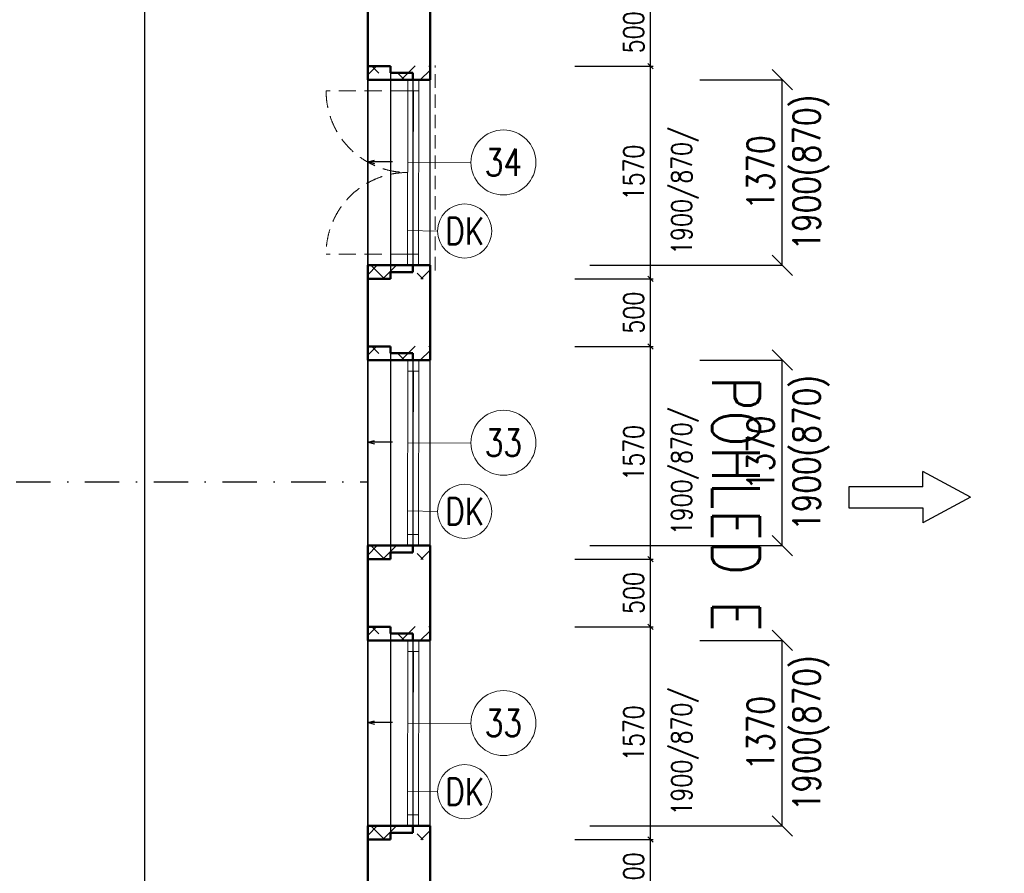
# Model space of a CAD drawing. Header units: millimetres. Extents: x -238874 to 551972, y -298952 to 658415.
# Tile 216 of 256: x 24538 to 31809, y 181151 to 187454. Entities that reach past the tile are written whole.
import ezdxf
from ezdxf.enums import TextEntityAlignment as Align

# ---------------------------------------------------------------- set-up
doc = ezdxf.new("R2010")
doc.units = ezdxf.units.MM
doc.header["$LTSCALE"] = 20
for name, pattern in [('DASHED', [0.75, 0.5, -0.25]), ('HIDDEN', [9.525, 6.35, -3.175]), ('ČERCHOVANÁ', [25.4, 12.7, -6.35, 0, -6.35])]:
    doc.linetypes.add(name, pattern=pattern)
for name, color, linetype in [('00_HEDVIKA _KRESBA', 1, 'Continuous'), ('KOTY', 8, 'Continuous'), ('OSYSTAVBA', 101, 'ČERCHOVANÁ')]:
    doc.layers.add(name, color=color, linetype=linetype)
doc.layers.add('00_HEDVIKA_DEMOLICE', color=2, linetype='Continuous', lineweight=30, transparency=0.3)
doc.layers.add('CKOKNA OTEVÍRÁNÍ', color=51, linetype='HIDDEN', lineweight=18, transparency=0.5)
for name, color, linetype, lineweight in [('00_HEDVIKA_OBRYS', 1, 'Continuous', 50), ('_00_HEDVIKA_pohledy', 1, 'Continuous', 25), ('CKBUBLINY', 1, 'Continuous', 18), ('CKBUBLINY DEMOLICE', 4, 'Continuous', 18), ('CKBUBLINY_POPIS', 3, 'Continuous', 25), ('CKKOTY', 3, 'Continuous', 18), ('CKOKNA', 30, 'Continuous', 18), ('CKSTENY_SRAF', 8, 'Continuous', 18), ('CKSYMBOLY', 21, 'Continuous', 25), ('CKTEXTY_MALE', 140, 'Continuous', 18), ('HEDVIKA_OKNA_PARAPET', 70, 'Continuous', 18), ('NOSNÉ', 8, 'Continuous', 50), ('PRUCHODY', 7, 'Continuous', 18)]:
    doc.layers.add(name, color=color, linetype=linetype, lineweight=lineweight)
doc.styles.add('SIMPLEX', font='SIMPLEX.shx', dxfattribs={"width": 0.8, "bigfont": 'CAD13.shx'})
doc.styles.get("Standard").update_dxf_attribs({"font": 'simplex.shx', "width": 0.8})
doc.dimstyles.new('CADKON', dxfattribs={"dimscale": 100, "dimtxt": 2, "dimasz": 1.5, "dimexe": 0, "dimexo": 2, "dimgap": 0.6, "dimtad": 1, "dimrnd": 1, "dimtxsty": 'Standard', "dimblk1": 'OBLIQUE', "dimblk2": 'OBLIQUE', "dimsah": 1, "dimcen": 2.5, "dimadec": 1, "dimazin": 2, "dimtfac": 1, "dimtix": 1, "dimtmove": 2, "dimatfit": 3, "dimldrblk": 'OPEN30', "dimfxl": 5, "dimtfill": 1, "dimtolj": 1, "dimarcsym": 0})
doc.dimstyles.new('CKA', dxfattribs={"dimtxt": 200, "dimasz": 40, "dimexe": 20, "dimexo": 0.2, "dimgap": 50, "dimtad": 1, "dimdec": 0, "dimrnd": 1, "dimzin": 0, "dimdsep": 46, "dimtxsty": 'Standard', "dimblk1": 'OBLIQUE', "dimblk2": 'OBLIQUE', "dimsah": 1, "dimcen": 0.09, "dimclrd": 253, "dimclre": 253, "dimclrt": 253, "dimadec": 0, "dimazin": 0, "dimtfac": 1, "dimtdec": 0, "dimtix": 1, "dimtmove": 2, "dimatfit": 3, "dimfxl": 1, "dimtolj": 1, "dimtzin": 0, "dimarcsym": 0})

# ---------------------------------------------------------------- blocks, each defined once
blk = doc.blocks.new('_OBLIQUE')
at = {"color": 0, "linetype": 'ByBlock'}
blk.add_line((-0.5, -0.5), (0.5, 0.5), dxfattribs=at)
blk = doc.blocks.new('*D1691')
at = {"layer": 'DEFPOINTS', "color": 0, "transparency": 16777216}
for p in [(27108, 206310.9), (25460.5, 178910.9), (27108, 178910.9)]:
    blk.add_point(p, dxfattribs=at)
at = {"layer": 'KOTY', "lineweight": -2, "transparency": 16777216}
for p, q in [((25460.5, 206310.9), (25460.5, 178910.9)), ((26727.2, 178910.9), (25440.5, 178910.9))]:
    blk.add_line(p, q, dxfattribs=at)
at = {"layer": 'KOTY', "lineweight": -2, "transparency": 16777216, "xscale": 40, "yscale": 40, "zscale": 40}
for p, rotation in [((25460.5, 206310.9), 90), ((25460.5, 178910.9), 270)]:
    blk.add_blockref('_OBLIQUE', p, dxfattribs=dict(at, rotation=rotation))
at = {"layer": 'KOTY', "transparency": 16777216, "insert": (25335.5, 192610.9), "char_height": 150, "attachment_point": 5, "rotation": 90, "style": 'SIMPLEX'}
blk.add_mtext('\\A1;27400', dxfattribs=at)
blk = doc.blocks.new('*D1780')
at = {"layer": 'DEFPOINTS', "color": 0, "transparency": 16777216}
for p in [(28603.9, 182970.9), (29196.4, 182970.9), (28552.5, 181400.9)]:
    blk.add_point(p, dxfattribs=at)
at = {"layer": 'KOTY', "lineweight": -2, "transparency": 16777216}
for p, q in [((28984.7, 182970.9), (29216.4, 182970.9)), ((29196.4, 181400.9), (29196.4, 182970.9))]:
    blk.add_line(p, q, dxfattribs=at)
at = {"layer": 'KOTY', "lineweight": -2, "transparency": 16777216, "xscale": 40, "yscale": 40, "zscale": 40}
for p, rotation in [((29196.4, 182970.9), 90), ((29196.4, 181400.9), 270)]:
    blk.add_blockref('_OBLIQUE', p, dxfattribs=dict(at, rotation=rotation))
at = {"layer": 'KOTY', "transparency": 16777216, "insert": (29071.4, 182185.9), "char_height": 150, "attachment_point": 5, "rotation": 90, "style": 'SIMPLEX'}
blk.add_mtext('\\A1;1570', dxfattribs=at)
blk = doc.blocks.new('*D1781')
at = {"layer": 'DEFPOINTS', "color": 0, "transparency": 16777216}
for p in [(28257.4, 181400.9), (29196.4, 181400.9), (28257.4, 180900.9)]:
    blk.add_point(p, dxfattribs=at)
at = {"layer": 'KOTY', "lineweight": -2, "transparency": 16777216}
for p, q in [((28638.1, 181400.9), (29216.4, 181400.9)), ((29196.4, 180900.9), (29196.4, 181400.9))]:
    blk.add_line(p, q, dxfattribs=at)
at = {"layer": 'KOTY', "lineweight": -2, "transparency": 16777216, "xscale": 40, "yscale": 40, "zscale": 40}
for p, rotation in [((29196.4, 181400.9), 90), ((29196.4, 180900.9), 270)]:
    blk.add_blockref('_OBLIQUE', p, dxfattribs=dict(at, rotation=rotation))
at = {"layer": 'KOTY', "transparency": 16777216, "insert": (29071.4, 181150.9), "char_height": 150, "attachment_point": 5, "rotation": 90, "style": 'SIMPLEX'}
blk.add_mtext('\\A1;500', dxfattribs=at)
blk = doc.blocks.new('*D1782')
at = {"layer": 'DEFPOINTS', "color": 0, "transparency": 16777216}
for p in [(28257.4, 183470.9), (29196.4, 183470.9), (28257.4, 182970.9)]:
    blk.add_point(p, dxfattribs=at)
at = {"layer": 'KOTY', "lineweight": -2, "transparency": 16777216}
for p, q in [((28638.1, 183470.9), (29216.4, 183470.9)), ((29196.4, 182970.9), (29196.4, 183470.9))]:
    blk.add_line(p, q, dxfattribs=at)
at = {"layer": 'KOTY', "lineweight": -2, "transparency": 16777216, "xscale": 40, "yscale": 40, "zscale": 40}
for p, rotation in [((29196.4, 183470.9), 90), ((29196.4, 182970.9), 270)]:
    blk.add_blockref('_OBLIQUE', p, dxfattribs=dict(at, rotation=rotation))
at = {"layer": 'KOTY', "transparency": 16777216, "insert": (29071.4, 183220.9), "char_height": 150, "attachment_point": 5, "rotation": 90, "style": 'SIMPLEX'}
blk.add_mtext('\\A1;500', dxfattribs=at)
blk = doc.blocks.new('*D1783')
at = {"layer": 'DEFPOINTS', "color": 0, "transparency": 16777216}
for p in [(28257.4, 185540.9), (29196.4, 185540.9), (28257.4, 185040.9)]:
    blk.add_point(p, dxfattribs=at)
at = {"layer": 'KOTY', "lineweight": -2, "transparency": 16777216}
for p, q in [((28638.1, 185540.9), (29216.4, 185540.9)), ((29196.4, 185040.9), (29196.4, 185540.9))]:
    blk.add_line(p, q, dxfattribs=at)
at = {"layer": 'KOTY', "lineweight": -2, "transparency": 16777216, "xscale": 40, "yscale": 40, "zscale": 40}
for p, rotation in [((29196.4, 185540.9), 90), ((29196.4, 185040.9), 270)]:
    blk.add_blockref('_OBLIQUE', p, dxfattribs=dict(at, rotation=rotation))
at = {"layer": 'KOTY', "transparency": 16777216, "insert": (29071.4, 185290.9), "char_height": 150, "attachment_point": 5, "rotation": 90, "style": 'SIMPLEX'}
blk.add_mtext('\\A1;500', dxfattribs=at)
blk = doc.blocks.new('*D1889')
at = {"layer": 'DEFPOINTS', "color": 0, "transparency": 16777216}
for p in [(28370.2, 187610.9), (29196.4, 187610.9), (28286.2, 187110.9)]:
    blk.add_point(p, dxfattribs=at)
at = {"layer": 'KOTY', "lineweight": -2, "transparency": 16777216}
for p, q in [((28750.9, 187610.9), (29216.4, 187610.9)), ((29196.4, 187110.9), (29196.4, 187610.9))]:
    blk.add_line(p, q, dxfattribs=at)
at = {"layer": 'KOTY', "lineweight": -2, "transparency": 16777216, "xscale": 40, "yscale": 40, "zscale": 40}
for p, rotation in [((29196.4, 187610.9), 90), ((29196.4, 187110.9), 270)]:
    blk.add_blockref('_OBLIQUE', p, dxfattribs=dict(at, rotation=rotation))
at = {"layer": 'KOTY', "transparency": 16777216, "insert": (29071.4, 187360.9), "char_height": 150, "attachment_point": 5, "rotation": 90, "style": 'SIMPLEX'}
blk.add_mtext('\\A1;500', dxfattribs=at)
blk = doc.blocks.new('*D3532')
at = {"layer": 'DEFPOINTS', "color": 0, "transparency": 16777216}
for p in [(28257.4, 182970.9), (29196.4, 182970.9), (28257.4, 181400.9)]:
    blk.add_point(p, dxfattribs=at)
at = {"layer": 'KOTY', "lineweight": -2, "transparency": 16777216}
for p, q in [((28638.1, 182970.9), (29216.4, 182970.9)), ((29196.4, 181400.9), (29196.4, 182970.9))]:
    blk.add_line(p, q, dxfattribs=at)
at = {"layer": 'KOTY', "lineweight": -2, "transparency": 16777216, "xscale": 40, "yscale": 40, "zscale": 40}
for p, rotation in [((29196.4, 182970.9), 90), ((29196.4, 181400.9), 270)]:
    blk.add_blockref('_OBLIQUE', p, dxfattribs=dict(at, rotation=rotation))
at = {"layer": 'KOTY', "transparency": 16777216, "insert": (29071.4, 182185.9), "char_height": 150, "attachment_point": 5, "rotation": 90, "style": 'SIMPLEX'}
blk.add_mtext('\\A1;1570', dxfattribs=at)
blk = doc.blocks.new('*D3533')
at = {"layer": 'DEFPOINTS', "color": 0, "transparency": 16777216}
for p in [(28257.4, 185040.9), (29196.4, 185040.9), (28257.4, 183470.9)]:
    blk.add_point(p, dxfattribs=at)
at = {"layer": 'KOTY', "lineweight": -2, "transparency": 16777216}
for p, q in [((28638.1, 185040.9), (29216.4, 185040.9)), ((29196.4, 183470.9), (29196.4, 185040.9))]:
    blk.add_line(p, q, dxfattribs=at)
at = {"layer": 'KOTY', "lineweight": -2, "transparency": 16777216, "xscale": 40, "yscale": 40, "zscale": 40}
for p, rotation in [((29196.4, 185040.9), 90), ((29196.4, 183470.9), 270)]:
    blk.add_blockref('_OBLIQUE', p, dxfattribs=dict(at, rotation=rotation))
at = {"layer": 'KOTY', "transparency": 16777216, "insert": (29071.4, 184255.9), "char_height": 150, "attachment_point": 5, "rotation": 90, "style": 'SIMPLEX'}
blk.add_mtext('\\A1;1570', dxfattribs=at)
blk = doc.blocks.new('*D3534')
at = {"layer": 'DEFPOINTS', "color": 0, "transparency": 16777216}
for p in [(28257.4, 187110.9), (29196.4, 187110.9), (28257.4, 185540.9)]:
    blk.add_point(p, dxfattribs=at)
at = {"layer": 'KOTY', "lineweight": -2, "transparency": 16777216}
for p, q in [((28638.1, 187110.9), (29216.4, 187110.9)), ((29196.4, 185540.9), (29196.4, 187110.9))]:
    blk.add_line(p, q, dxfattribs=at)
at = {"layer": 'KOTY', "lineweight": -2, "transparency": 16777216, "xscale": 40, "yscale": 40, "zscale": 40}
for p, rotation in [((29196.4, 187110.9), 90), ((29196.4, 185540.9), 270)]:
    blk.add_blockref('_OBLIQUE', p, dxfattribs=dict(at, rotation=rotation))
at = {"layer": 'KOTY', "transparency": 16777216, "insert": (29071.4, 186325.9), "char_height": 150, "attachment_point": 5, "rotation": 90, "style": 'SIMPLEX'}
blk.add_mtext('\\A1;1570', dxfattribs=at)
blk = doc.blocks.new('*D3630')
at = {"layer": 'CKKOTY', "color": 0, "lineweight": -2, "transparency": 16777216}
for p, q in [((29561.7, 182870.9), (30169.9, 182870.9)), ((30169.9, 181500.9), (30169.9, 182870.9)), ((28749.2, 181500.9), (30169.9, 181500.9))]:
    blk.add_line(p, q, dxfattribs=at)
at = {"layer": 'DEFPOINTS', "color": 0, "transparency": 16777216}
for p in [(29361.7, 182870.9), (30169.9, 182870.9), (28549.2, 181500.9)]:
    blk.add_point(p, dxfattribs=at)
at = {"layer": 'CKKOTY', "color": 0, "lineweight": -2, "transparency": 16777216, "xscale": 150, "yscale": 150, "zscale": 150}
for p, rotation in [((30169.9, 182870.9), 90), ((30169.9, 181500.9), 270)]:
    blk.add_blockref('_OBLIQUE', p, dxfattribs=dict(at, rotation=rotation))
at = {"layer": 'CKKOTY', "color": 0, "transparency": 16777216, "insert": (30009.9, 182185.9), "char_height": 200, "attachment_point": 5, "rotation": 90, "bg_fill": 3, "box_fill_scale": 1.1, "bg_fill_color": 256, "bg_fill_true_color": 13158600, "bg_fill_transparency": 0}
blk.add_mtext('\\A1;1370', dxfattribs=at)
at = {"layer": 'CKKOTY', "color": 0, "transparency": 16777216, "insert": (30382.2, 182185.9), "char_height": 200, "attachment_point": 5, "rotation": 90, "bg_fill": 3, "box_fill_scale": 1.1, "bg_fill_color": 256, "bg_fill_true_color": 13158600, "bg_fill_transparency": 0}
blk.add_mtext('\\A1;1900(870)', dxfattribs=at)
blk = doc.blocks.new('_Open30')
at = {"color": 0, "lineweight": -2}
for p, q in [((-1, 0.268), (0, 0)), ((0, 0), (-1, -0.268)), ((0, 0), (-1, 0))]:
    blk.add_line(p, q, dxfattribs=at)
blk = doc.blocks.new('*D3631')
at = {"layer": 'CKKOTY', "color": 0, "lineweight": -2, "transparency": 16777216}
for p, q in [((29561.7, 184940.9), (30169.9, 184940.9)), ((30169.9, 183570.9), (30169.9, 184940.9)), ((28749.2, 183570.9), (30169.9, 183570.9))]:
    blk.add_line(p, q, dxfattribs=at)
at = {"layer": 'DEFPOINTS', "color": 0, "transparency": 16777216}
for p in [(29361.7, 184940.9), (30169.9, 184940.9), (28549.2, 183570.9)]:
    blk.add_point(p, dxfattribs=at)
at = {"layer": 'CKKOTY', "color": 0, "lineweight": -2, "transparency": 16777216, "xscale": 150, "yscale": 150, "zscale": 150}
for p, rotation in [((30169.9, 184940.9), 90), ((30169.9, 183570.9), 270)]:
    blk.add_blockref('_OBLIQUE', p, dxfattribs=dict(at, rotation=rotation))
at = {"layer": 'CKKOTY', "color": 0, "transparency": 16777216, "insert": (30009.9, 184255.9), "char_height": 200, "attachment_point": 5, "rotation": 90, "bg_fill": 3, "box_fill_scale": 1.1, "bg_fill_color": 256, "bg_fill_true_color": 13158600, "bg_fill_transparency": 0}
blk.add_mtext('\\A1;1370', dxfattribs=at)
at = {"layer": 'CKKOTY', "color": 0, "transparency": 16777216, "insert": (30382.2, 184255.9), "char_height": 200, "attachment_point": 5, "rotation": 90, "bg_fill": 3, "box_fill_scale": 1.1, "bg_fill_color": 256, "bg_fill_true_color": 13158600, "bg_fill_transparency": 0}
blk.add_mtext('\\A1;1900(870)', dxfattribs=at)
blk = doc.blocks.new('*D3632')
at = {"layer": 'CKKOTY', "color": 0, "lineweight": -2, "transparency": 16777216}
for p, q in [((29561.7, 187010.9), (30169.9, 187010.9)), ((30169.9, 185640.9), (30169.9, 187010.9)), ((28749.2, 185640.9), (30169.9, 185640.9))]:
    blk.add_line(p, q, dxfattribs=at)
at = {"layer": 'DEFPOINTS', "color": 0, "transparency": 16777216}
for p in [(29361.7, 187010.9), (30169.9, 187010.9), (28549.2, 185640.9)]:
    blk.add_point(p, dxfattribs=at)
at = {"layer": 'CKKOTY', "color": 0, "lineweight": -2, "transparency": 16777216, "xscale": 150, "yscale": 150, "zscale": 150}
for p, rotation in [((30169.9, 187010.9), 90), ((30169.9, 185640.9), 270)]:
    blk.add_blockref('_OBLIQUE', p, dxfattribs=dict(at, rotation=rotation))
at = {"layer": 'CKKOTY', "color": 0, "transparency": 16777216, "insert": (30009.9, 186325.9), "char_height": 200, "attachment_point": 5, "rotation": 90, "bg_fill": 3, "box_fill_scale": 1.1, "bg_fill_color": 256, "bg_fill_true_color": 13158600, "bg_fill_transparency": 0}
blk.add_mtext('\\A1;1370', dxfattribs=at)
at = {"layer": 'CKKOTY', "color": 0, "transparency": 16777216, "insert": (30382.2, 186325.9), "char_height": 200, "attachment_point": 5, "rotation": 90, "bg_fill": 3, "box_fill_scale": 1.1, "bg_fill_color": 256, "bg_fill_true_color": 13158600, "bg_fill_transparency": 0}
blk.add_mtext('\\A1;1900(870)', dxfattribs=at)
blk = doc.blocks.new('*U3468')
at = {"color": 0, "linetype": 'ByBlock', "lineweight": -2}
for p, q in [((48.4, 38.7), (48.4, 94.6)), ((224.7, 0), (48.4, 94.6)), ((224.7, 0), (48.4, -94.6)), ((48.4, -38.7), (48.4, -94.6))]:
    blk.add_line(p, q, dxfattribs=at)
blk.add_lwpolyline([(48.4, -38.7), (-224.7, -38.7), (-224.7, 38.7), (48.4, 38.7)], dxfattribs=at)
at = {"color": 0, "linetype": 'Continuous', "lineweight": -2, "flags": 8}
blk.add_attdef('SPÁD', text='', height=100, dxfattribs=at).set_placement((0, 40), align=Align.CENTER)
blk = doc.blocks.new('*U3302')
at = {"color": 0, "linetype": 'ByBlock', "lineweight": -2}
for p, q in [((-225, 0), (-80, 0)), ((225, 0), (103, 30)), ((225, 0), (103, -30)), ((-80, 0), (27, 0)), ((27, 0), (225, 0))]:
    blk.add_line(p, q, dxfattribs=at)
at = {"color": 0, "linetype": 'Continuous', "lineweight": -2, "flags": 8}
blk.add_attdef('SPÁD', text='', height=100, dxfattribs=at).set_placement((0, 40), align=Align.CENTER)
blk = doc.blocks.new('CK_BUBBLE_1_0_0')
at = {"color": 0, "linetype": 'ByBlock', "lineweight": -2}
blk.add_circle((0, 0), 1, dxfattribs=at)

msp = doc.modelspace()

# ---------------------------------------------------------------- hatches: boundary and pattern name
at = {"layer": 'CKSTENY_SRAF'}
h = msp.add_hatch(dxfattribs=at)
h.set_pattern_fill('ZDIVO-PLYNOSILIK', color=256, scale=100)
h.set_pattern_definition([(45, (-50266.24, -197777.44), (-212.13203, 212.13203), []), (45, (-50124.8, -197777.44), (-212.13203, 212.13203), []), (135, (-50026.12, -197749.45), (-212.13203, -212.13203), [200, -100]), (135, (-49955.4, -197678.74), (-212.13203, -212.13203), [200, -100])])
h.paths.add_polyline_path([(27567.962, 187113.565), (27107.962, 187113.565), (27107.962, 187010.863), (27567.962, 187010.863)])
h = msp.add_hatch(dxfattribs=at)
h.set_pattern_fill('ZDIVO-PLYNOSILIK', color=256, scale=100)
h.set_pattern_definition([(45, (-50266.24, -197697.44), (-212.13203, 212.13203), []), (45, (-50124.8, -197697.44), (-212.13203, 212.13203), []), (135, (-50026.12, -197669.45), (-212.13203, -212.13203), [200, -100]), (135, (-49955.4, -197598.74), (-212.13203, -212.13203), [200, -100])])
h.paths.add_polyline_path([(27567.962, 185538.161), (27107.962, 185539.512), (27107.962, 185642.214), (27567.962, 185640.863)])
h = msp.add_hatch(dxfattribs=at)
h.set_pattern_fill('ZDIVO-PLYNOSILIK', color=256, scale=100)
h.set_pattern_definition([(45, (-50266.24, -199847.44), (-212.13203, 212.13203), []), (45, (-50124.8, -199847.44), (-212.13203, 212.13203), []), (135, (-50026.12, -199819.45), (-212.13203, -212.13203), [200, -100]), (135, (-49955.4, -199748.74), (-212.13203, -212.13203), [200, -100])])
h.paths.add_polyline_path([(27567.962, 185043.565), (27107.962, 185043.565), (27107.962, 184940.863), (27567.962, 184940.863)])
h = msp.add_hatch(dxfattribs=at)
h.set_pattern_fill('ZDIVO-PLYNOSILIK', color=256, scale=100)
h.set_pattern_definition([(45, (-50266.24, -199767.44), (-212.13203, 212.13203), []), (45, (-50124.8, -199767.44), (-212.13203, 212.13203), []), (135, (-50026.12, -199739.45), (-212.13203, -212.13203), [200, -100]), (135, (-49955.4, -199668.74), (-212.13203, -212.13203), [200, -100])])
h.paths.add_polyline_path([(27567.962, 183468.161), (27107.962, 183469.512), (27107.962, 183572.214), (27567.962, 183570.863)])
h = msp.add_hatch(dxfattribs=at)
h.set_pattern_fill('ZDIVO-PLYNOSILIK', color=256, scale=100)
h.set_pattern_definition([(45, (-50266.24, -201917.44), (-212.13203, 212.13203), []), (45, (-50124.8, -201917.44), (-212.13203, 212.13203), []), (135, (-50026.12, -201889.45), (-212.13203, -212.13203), [200, -100]), (135, (-49955.4, -201818.74), (-212.13203, -212.13203), [200, -100])])
h.paths.add_polyline_path([(27567.962, 182973.565), (27107.962, 182973.565), (27107.962, 182870.863), (27567.962, 182870.863)])
h = msp.add_hatch(dxfattribs=at)
h.set_pattern_fill('ZDIVO-PLYNOSILIK', color=256, scale=100)
h.set_pattern_definition([(45, (-50266.24, -201837.44), (-212.13203, 212.13203), []), (45, (-50124.8, -201837.44), (-212.13203, 212.13203), []), (135, (-50026.12, -201809.45), (-212.13203, -212.13203), [200, -100]), (135, (-49955.4, -201738.74), (-212.13203, -212.13203), [200, -100])])
h.paths.add_polyline_path([(27567.962, 181398.161), (27107.962, 181399.512), (27107.962, 181502.214), (27567.962, 181500.863)])

# ---------------------------------------------------------------- linework, layer by layer
at = {"layer": '00_HEDVIKA _KRESBA'}
for p, q in [((27107.962, 187010.863), (27107.962, 185640.863)), ((27567.962, 185640.863), (27567.962, 187010.863)), ((27107.962, 184940.863), (27107.962, 183570.863)), ((27567.962, 183570.863), (27567.962, 184940.863)), ((27107.962, 182870.863), (27107.962, 181500.863)), ((27567.962, 181500.863), (27567.962, 182870.863))]:
    msp.add_line(p, q, dxfattribs=at)
at = {"layer": '00_HEDVIKA_DEMOLICE'}
for p, q in [((27107.962, 187110.863), (27275.962, 187110.863)), ((27107.962, 187110.863), (27107.962, 185540.863)), ((27107.962, 187110.863), (27235.962, 187110.863)), ((27107.962, 187110.863), (27235.962, 187110.863)), ((27275.962, 187110.863), (27275.962, 187060.863)), ((27107.962, 185540.863), (27107.962, 187030.863)), ((27275.962, 187060.863), (27441.962, 187060.863)), ((27275.962, 187060.863), (27275.962, 185590.863)), ((27441.962, 187060.863), (27441.962, 187010.863)), ((27441.962, 187010.863), (27441.962, 185640.863)), ((27441.962, 187010.863), (27567.962, 187010.863)), ((27441.962, 187010.863), (27567.962, 187010.863)), ((27275.962, 185590.863), (27441.962, 185590.863)), ((27275.962, 185540.863), (27275.962, 185590.863)), ((27275.962, 185590.863), (27401.962, 185590.863)), ((27441.962, 185590.863), (27441.962, 185640.863)), ((27441.962, 185640.863), (27567.962, 185640.863)), ((27441.962, 185640.863), (27567.962, 185640.863)), ((27107.962, 185540.863), (27275.962, 185540.863)), ((27107.962, 185540.863), (27235.962, 185540.863)), ((27107.962, 185540.863), (27235.962, 185540.863)), ((27107.962, 185040.863), (27275.962, 185040.863)), ((27107.962, 185040.863), (27107.962, 183470.863)), ((27107.962, 185040.863), (27235.962, 185040.863)), ((27107.962, 185040.863), (27235.962, 185040.863)), ((27275.962, 185040.863), (27275.962, 184990.863)), ((27275.962, 184990.863), (27441.962, 184990.863)), ((27275.962, 184990.863), (27275.962, 183520.863)), ((27441.962, 184990.863), (27441.962, 184940.863)), ((27107.962, 183470.863), (27107.962, 184960.863)), ((27441.962, 184940.863), (27441.962, 183570.863)), ((27441.962, 184940.863), (27567.962, 184940.863)), ((27441.962, 184940.863), (27567.962, 184940.863)), ((27441.962, 183520.863), (27441.962, 183570.863)), ((27441.962, 183570.863), (27567.962, 183570.863)), ((27441.962, 183570.863), (27567.962, 183570.863)), ((27107.962, 183470.863), (27275.962, 183470.863)), ((27107.962, 183470.863), (27235.962, 183470.863)), ((27107.962, 183470.863), (27235.962, 183470.863)), ((27275.962, 183520.863), (27441.962, 183520.863)), ((27275.962, 183470.863), (27275.962, 183520.863)), ((27275.962, 183520.863), (27401.962, 183520.863)), ((27107.962, 182970.863), (27275.962, 182970.863)), ((27107.962, 182970.863), (27107.962, 181400.863)), ((27107.962, 182970.863), (27235.962, 182970.863)), ((27107.962, 182970.863), (27235.962, 182970.863)), ((27275.962, 182970.863), (27275.962, 182920.863)), ((27107.962, 181400.863), (27107.962, 182890.863)), ((27275.962, 182920.863), (27441.962, 182920.863)), ((27275.962, 182920.863), (27275.962, 181450.863)), ((27441.962, 182920.863), (27441.962, 182870.863)), ((27441.962, 182870.863), (27441.962, 181500.863)), ((27441.962, 182870.863), (27567.962, 182870.863)), ((27441.962, 182870.863), (27567.962, 182870.863)), ((27441.962, 181450.863), (27441.962, 181500.863)), ((27441.962, 181500.863), (27567.962, 181500.863)), ((27441.962, 181500.863), (27567.962, 181500.863)), ((27275.962, 181450.863), (27441.962, 181450.863)), ((27275.962, 181400.863), (27275.962, 181450.863)), ((27275.962, 181450.863), (27401.962, 181450.863)), ((27107.962, 181400.863), (27275.962, 181400.863)), ((27107.962, 181400.863), (27235.962, 181400.863)), ((27107.962, 181400.863), (27235.962, 181400.863))]:
    msp.add_line(p, q, dxfattribs=at)
at = {"layer": '00_HEDVIKA_OBRYS'}
for p, q in [((27107.962, 187010.863), (27107.962, 187110.863)), ((27107.962, 185640.863), (27107.962, 185540.863)), ((27107.962, 184940.863), (27107.962, 185040.863)), ((27107.962, 183570.863), (27107.962, 183470.863)), ((27107.962, 182870.863), (27107.962, 182970.863)), ((27107.962, 181500.863), (27107.962, 181400.863))]:
    msp.add_line(p, q, dxfattribs=at)
for points in [[(27567.962, 187110.863), (27567.962, 187010.863), (27107.962, 187010.863)], [(27567.962, 185540.863), (27567.962, 185640.863), (27107.962, 185640.863)], [(27567.962, 185040.863), (27567.962, 184940.863), (27107.962, 184940.863)], [(27567.962, 183470.863), (27567.962, 183570.863), (27107.962, 183570.863)], [(27567.962, 182970.863), (27567.962, 182870.863), (27107.962, 182870.863)], [(27567.962, 181400.863), (27567.962, 181500.863), (27107.962, 181500.863)]]:
    msp.add_lwpolyline(points, dxfattribs=at)
at = {"layer": 'CKBUBLINY'}
for p, q in [((27870.053, 186400.12), (27403.536, 186397.522)), ((27870.053, 184330.12), (27403.536, 184327.522)), ((27870.053, 182260.12), (27403.536, 182257.522))]:
    msp.add_line(p, q, dxfattribs=at)
at = {"layer": 'CKBUBLINY DEMOLICE'}
for p, q in [((27623.761, 185893.59), (27403.462, 185896.55)), ((27623.761, 183823.59), (27403.462, 183826.55)), ((27623.761, 181753.59), (27403.462, 181756.55))]:
    msp.add_line(p, q, dxfattribs=at)
at = {"layer": 'CKOKNA', "linetype": 'DASHED', "ltscale": 10}
msp.add_line((27606.023, 185602.139), (27606.023, 187115.584), dxfattribs=at)
at = {"layer": 'CKOKNA'}
for p, q in [((27404.962, 186928.863), (27404.962, 187010.863)), ((27484.962, 186928.863), (27484.962, 187010.863)), ((27401.962, 185722.863), (27404.962, 186928.863)), ((27404.962, 186928.863), (27484.962, 186928.863)), ((27441.962, 185722.863), (27444.962, 186928.863)), ((27481.962, 185722.863), (27484.962, 186928.863)), ((27401.962, 185722.863), (27481.962, 185722.863)), ((27401.962, 185722.863), (27401.962, 185640.863)), ((27481.962, 185722.863), (27481.962, 185640.863)), ((27404.962, 184858.863), (27404.962, 184940.863)), ((27484.962, 184858.863), (27484.962, 184940.863)), ((27401.962, 183652.863), (27404.962, 184858.863)), ((27404.962, 184858.863), (27484.962, 184858.863)), ((27441.962, 183652.863), (27444.962, 184858.863)), ((27481.962, 183652.863), (27484.962, 184858.863)), ((27401.962, 183652.863), (27481.962, 183652.863)), ((27401.962, 183652.863), (27401.962, 183570.863)), ((27481.962, 183652.863), (27481.962, 183570.863)), ((27404.962, 182788.863), (27404.962, 182870.863)), ((27484.962, 182788.863), (27484.962, 182870.863)), ((27401.962, 181582.863), (27404.962, 182788.863)), ((27404.962, 182788.863), (27484.962, 182788.863)), ((27441.962, 181582.863), (27444.962, 182788.863)), ((27481.962, 181582.863), (27484.962, 182788.863)), ((27401.962, 181582.863), (27481.962, 181582.863)), ((27401.962, 181582.863), (27401.962, 181500.863)), ((27481.962, 181582.863), (27481.962, 181500.863))]:
    msp.add_line(p, q, dxfattribs=at)
at = {"layer": 'CKOKNA OTEVÍRÁNÍ'}
for p, q in [((27401.962, 186928.863), (26800.858, 186928.863)), ((27401.962, 185722.863), (26800.858, 185722.863))]:
    msp.add_line(p, q, dxfattribs=at)
for centre, start, end in [((27401.957, 186926.963), 179.8189526, 270.0004504), ((27401.957, 185724.762), 89.9995496, 180.1810474)]:
    msp.add_arc(centre, 601.102, start, end, dxfattribs=at)
at = {"layer": 'HEDVIKA_OKNA_PARAPET'}
for p, q in [((27107.962, 185640.863), (27107.962, 187010.863)), ((27107.962, 183570.863), (27107.962, 184940.863)), ((27107.962, 181500.863), (27107.962, 182870.863))]:
    msp.add_line(p, q, dxfattribs=at)
at = {"layer": 'NOSNÉ'}
for p, q in [((27567.962, 187710.863), (27567.962, 187010.863)), ((27107.962, 187610.863), (27107.962, 187110.863)), ((27107.962, 187110.863), (27275.962, 187110.863)), ((27107.962, 187110.863), (27275.962, 187110.863)), ((27107.962, 187110.863), (27275.962, 187110.863)), ((27107.962, 187110.863), (27275.962, 187110.863)), ((27275.962, 187110.863), (27275.962, 187060.863)), ((27275.962, 187060.863), (27441.962, 187060.863)), ((27441.962, 187060.863), (27441.962, 187010.863)), ((27441.962, 187010.863), (27567.962, 187010.863)), ((27275.962, 185590.863), (27441.962, 185590.863)), ((27275.962, 185540.863), (27275.962, 185590.863)), ((27441.962, 185640.863), (27567.962, 185640.863)), ((27441.962, 185590.863), (27441.962, 185640.863)), ((27567.962, 185640.863), (27567.962, 184940.863)), ((27107.962, 185540.863), (27107.962, 185040.863)), ((27107.962, 185540.863), (27275.962, 185540.863)), ((27107.962, 185540.863), (27275.962, 185540.863)), ((27107.962, 185540.863), (27275.962, 185540.863)), ((27107.962, 185540.863), (27275.962, 185540.863)), ((27107.962, 185540.863), (27275.962, 185540.863)), ((27107.962, 185040.863), (27275.962, 185040.863)), ((27107.962, 185040.863), (27275.962, 185040.863)), ((27107.962, 185040.863), (27275.962, 185040.863)), ((27107.962, 185040.863), (27275.962, 185040.863)), ((27275.962, 185040.863), (27275.962, 184990.863)), ((27275.962, 184990.863), (27441.962, 184990.863)), ((27441.962, 184990.863), (27441.962, 184940.863)), ((27441.962, 184940.863), (27567.962, 184940.863)), ((27441.962, 183570.863), (27567.962, 183570.863)), ((27441.962, 183520.863), (27441.962, 183570.863)), ((27567.962, 183570.863), (27567.962, 182870.863)), ((27107.962, 183470.863), (27107.962, 182970.863)), ((27107.962, 183470.863), (27275.962, 183470.863)), ((27107.962, 183470.863), (27275.962, 183470.863)), ((27107.962, 183470.863), (27275.962, 183470.863)), ((27107.962, 183470.863), (27275.962, 183470.863)), ((27107.962, 183470.863), (27275.962, 183470.863)), ((27275.962, 183520.863), (27441.962, 183520.863)), ((27275.962, 183470.863), (27275.962, 183520.863)), ((27107.962, 182970.863), (27275.962, 182970.863)), ((27107.962, 182970.863), (27275.962, 182970.863)), ((27107.962, 182970.863), (27275.962, 182970.863)), ((27107.962, 182970.863), (27275.962, 182970.863)), ((27275.962, 182970.863), (27275.962, 182920.863)), ((27275.962, 182920.863), (27441.962, 182920.863)), ((27441.962, 182920.863), (27441.962, 182870.863)), ((27441.962, 182870.863), (27567.962, 182870.863)), ((27441.962, 181500.863), (27567.962, 181500.863)), ((27441.962, 181450.863), (27441.962, 181500.863)), ((27567.962, 181500.863), (27567.962, 180800.863)), ((27275.962, 181450.863), (27441.962, 181450.863)), ((27275.962, 181400.863), (27275.962, 181450.863)), ((27107.962, 181400.863), (27107.962, 180900.863)), ((27107.962, 181400.863), (27275.962, 181400.863)), ((27107.962, 181400.863), (27275.962, 181400.863)), ((27107.962, 181400.863), (27275.962, 181400.863)), ((27107.962, 181400.863), (27275.962, 181400.863)), ((27107.962, 181400.863), (27275.962, 181400.863))]:
    msp.add_line(p, q, dxfattribs=at)
at = {"layer": 'OSYSTAVBA', "linetype": 'ČERCHOVANÁ'}
msp.add_line((17397.962, 184040.863), (27107.962, 184040.863), dxfattribs=at)
at = {"layer": 'PRUCHODY'}
for p, q in [((27567.962, 185640.863), (27567.962, 187030.051)), ((27567.962, 183570.863), (27567.962, 184940.863)), ((27567.962, 181500.863), (27567.962, 182870.863))]:
    msp.add_line(p, q, dxfattribs=at)

# ---------------------------------------------------------------- block references
at = {"layer": '_00_HEDVIKA_pohledy', "xscale": -2, "yscale": 2, "zscale": 2, "rotation": 180}
msp.add_blockref('*U3468', (31110.879, 183927.577), dxfattribs=at)
at = {"layer": 'CKBUBLINY'}
ref = msp.add_blockref('CK_BUBBLE_1_0_0', (28110.053, 186400.214), dxfattribs=dict(at, xscale=240, yscale=240, zscale=240))
ref.add_attrib('NUM1', '34', dxfattribs={"layer": 'CKBUBLINY_POPIS', "height": 200, "width": 0.8, "flags": 8}).set_placement((28110.053, 186400.214), align=Align.MIDDLE_CENTER)
ref = msp.add_blockref('CK_BUBBLE_1_0_0', (28110.053, 184330.214), dxfattribs=dict(at, xscale=240, yscale=240, zscale=240))
ref.add_attrib('NUM1', '33', dxfattribs={"layer": 'CKBUBLINY_POPIS', "height": 200, "width": 0.8, "flags": 8}).set_placement((28110.053, 184330.214), align=Align.MIDDLE_CENTER)
ref = msp.add_blockref('CK_BUBBLE_1_0_0', (28110.053, 182260.214), dxfattribs=dict(at, xscale=240, yscale=240, zscale=240))
ref.add_attrib('NUM1', '33', dxfattribs={"layer": 'CKBUBLINY_POPIS', "height": 200, "width": 0.8, "flags": 8}).set_placement((28110.053, 182260.214), align=Align.MIDDLE_CENTER)
at = {"layer": 'CKBUBLINY DEMOLICE'}
ref = msp.add_blockref('CK_BUBBLE_1_0_0', (27823.761, 185893.751), dxfattribs=dict(at, xscale=200, yscale=200, zscale=200))
ref.add_attrib('NUM1', 'DK', dxfattribs={"height": 200, "width": 0.8, "flags": 8}).set_placement((27823.761, 185893.751), align=Align.MIDDLE_CENTER)
ref = msp.add_blockref('CK_BUBBLE_1_0_0', (27823.761, 183823.751), dxfattribs=dict(at, xscale=200, yscale=200, zscale=200))
ref.add_attrib('NUM1', 'DK', dxfattribs={"height": 200, "width": 0.8, "flags": 8}).set_placement((27823.761, 183823.751), align=Align.MIDDLE_CENTER)
ref = msp.add_blockref('CK_BUBBLE_1_0_0', (27823.761, 181753.751), dxfattribs=dict(at, xscale=200, yscale=200, zscale=200))
ref.add_attrib('NUM1', 'DK', dxfattribs={"height": 200, "width": 0.8, "flags": 8}).set_placement((27823.761, 181753.751), align=Align.MIDDLE_CENTER)
at = {"layer": 'CKSYMBOLY', "xscale": -0.4, "yscale": 0.4, "zscale": 0.4}
for p in [(27200.266, 186403.774), (27200.266, 184333.774), (27200.266, 182263.774)]:
    msp.add_blockref('*U3302', p, dxfattribs=at)

# ---------------------------------------------------------------- texts
at = {"layer": 'CKTEXTY_MALE', "insert": (29909.544, 167907.084), "char_height": 200, "width": 3874.61823, "attachment_point": 1, "rotation": 90}
msp.add_mtext('\\pi842.24;ÚPRAVA OSTĚNÍ  A KER. \\P\\pi286.05;OBKLADU STĚN  PO OSAZENÍ \\P\\pi895.57;OKNA ŠTUK + VÝMALBA', dxfattribs=at)
at = {"layer": 'KOTY', "char_height": 150, "width": 1344.4, "attachment_point": 1, "rotation": 90}
for insert in [(29351.485, 185718.192), (29351.485, 183648.192), (29351.485, 181578.192)]:
    msp.add_mtext('1900/870/', dxfattribs=dict(at, insert=insert))

# ---------------------------------------------------------------- dimensions: what is measured, and where the dimension line sits
at = {"layer": 'KOTY'}
for base, p1, p2, angle, text, picture, middle in [((25460.518, 178910.863), (27107.962, 206310.863), (27107.962, 178910.863), 90, '27400', '*D1691', (25335.518, 192610.863)), ((29196.385, 187610.863), (28286.15, 187110.863), (28370.15, 187610.863), 270, '500', '*D1889', (29071.385, 187360.863)), ((29196.385, 187110.863), (28257.371, 185540.863), (28257.371, 187110.863), 270, '1570', '*D3534', (29071.385, 186325.863)), ((29196.385, 185540.863), (28257.371, 185040.863), (28257.371, 185540.863), 270, '500', '*D1783', (29071.385, 185290.863)), ((29196.385, 185040.863), (28257.371, 183470.863), (28257.371, 185040.863), 270, '1570', '*D3533', (29071.385, 184255.863)), ((29196.385, 183470.863), (28257.371, 182970.863), (28257.371, 183470.863), 270, '500', '*D1782', (29071.385, 183220.863)), ((29196.385, 182970.863), (28257.371, 181400.863), (28257.371, 182970.863), 270, '1570', '*D3532', (29071.385, 182185.863)), ((29196.385, 182970.863), (28552.499, 181400.863), (28603.885, 182970.863), 270, '1570', '*D1780', (29071.385, 182185.863)), ((29196.385, 181400.863), (28257.371, 180900.863), (28257.371, 181400.863), 270, '500', '*D1781', (29071.385, 181150.863))]:
    dim = msp.add_linear_dim(base=base, p1=p1, p2=p2, angle=angle, text=text, dimstyle='CKA', override={"dimtxt": 150, "dimexo": 380.774374, "dimtxsty": 'SIMPLEX', "dimse1": 1, "dimclrd": 256, "dimclre": 256, "dimclrt": 256}, dxfattribs=at)
    dim.commit()
    dim.dimension.update_dxf_attribs({"geometry": picture, "text_midpoint": middle})

# ---------------------------------------------------------------- next in the draw order: dimensions: what is measured, and where the dimension line sits
at = {"layer": 'CKKOTY'}
for base, p1, p2, picture, middle in [((30169.868, 187010.863), (28549.231, 185640.863), (29361.664, 187010.863), '*D3632', (30169.868, 186325.863)), ((30169.868, 184940.863), (28549.231, 183570.863), (29361.664, 184940.863), '*D3631', (30169.868, 184255.863)), ((30169.868, 182870.863), (28549.231, 181500.863), (29361.664, 182870.863), '*D3630', (30169.868, 182185.863))]:
    dim = msp.add_linear_dim(base=base, p1=p1, p2=p2, angle=90, text='<>\\X1900(870)', dimstyle='CADKON', override={"dimtmove": 2}, dxfattribs=at)
    dim.commit()
    dim.dimension.update_dxf_attribs({"geometry": picture, "text_midpoint": middle})

# ---------------------------------------------------------------- next in the draw order: texts
at = {"layer": '_00_HEDVIKA_pohledy', "lineweight": 35, "insert": (29652.823, 184820.61), "char_height": 350, "attachment_point": 7, "rotation": 270}
msp.add_mtext_dynamic_manual_height_columns('POHLED E', width=9267.13323, gutter_width=1250, heights=[0], dxfattribs=at)

doc.saveas('drawing.dxf')
